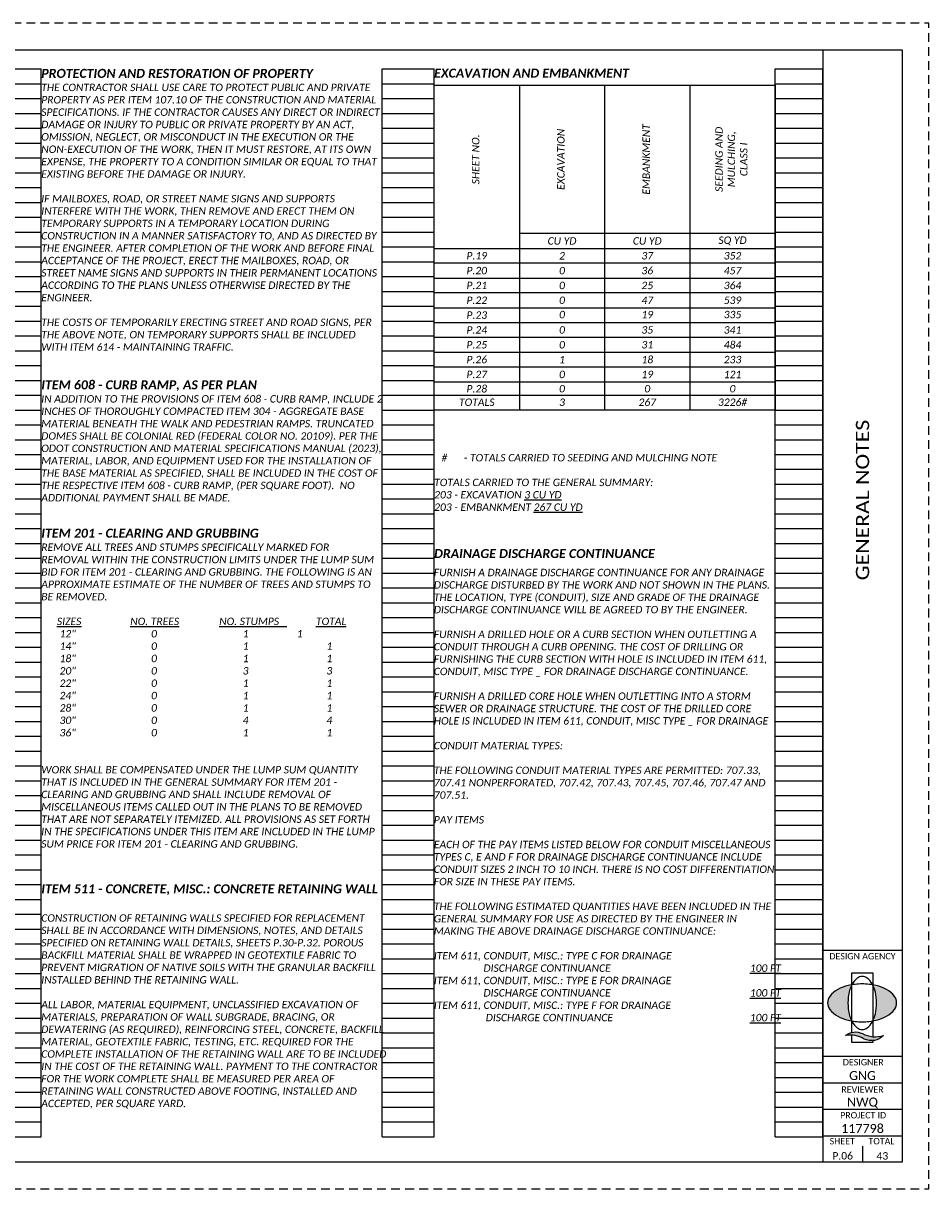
# Paper-space layout 'Layout2' of a CAD drawing. Header units: feet. Extents: x 0 to 34, y 0 to 22.
# Tile 2 of 2: x 16.9 to 34, y 0 to 22. Entities that reach past the tile are written whole.
import ezdxf
from ezdxf.enums import TextEntityAlignment as Align

# ---------------------------------------------------------------- set-up
doc = ezdxf.new("R2010")
doc.units = ezdxf.units.FT
doc.header["$MEASUREMENT"] = 0
doc.linetypes.add('OhDOT_USTN3', pattern=[0.22, 0.165, -0.055])
for name, color, linetype in [('SH_Border', 7, 'Continuous'), ('SH_Cut_Line', 7, 'OhDOT_USTN3'), ('SH_Data', 7, 'Continuous'), ('SH_Hatch', 14, 'Continuous'), ('SH_Text', 7, 'Continuous'), ('SH_TextH', 4, 'Continuous'), ('SH_TextM', 7, 'Continuous')]:
    doc.layers.add(name, color=color, linetype=linetype)
doc.styles.add('Font 70-Main Title', font='calibri.ttf', dxfattribs={"width": 1.15, "height": 0.25})
doc.styles.add('Slanted Normal (0.125) Font 31', font='calibrii.ttf', dxfattribs={"height": 0.125})
doc.styles.add('Slanted Normal (0.14) Font 31', font='calibrii.ttf', dxfattribs={"height": 0.14})
doc.styles.add('Slanted Sub-Title (0.17) Font 31', font='calibrii.ttf', dxfattribs={"height": 0.17})
doc.styles.add('Straight Minimum (0.12) Font 30', font='calibri.ttf', dxfattribs={"height": 0.12})
doc.styles.add('Straight-Normal', font='calibri.ttf', dxfattribs={"height": 0.14})
doc.styles.add('Straight-Sub Title', font='calibri.ttf', dxfattribs={"height": 0.17})

# ---------------------------------------------------------------- blocks, each defined once
blk = doc.blocks.new('4COL')
at = {"layer": 'Defpoints', "color": 3, "linetype": 'Continuous'}
for p, q in [((2, 0.98), (2, 21.14)), ((2, 21.14), (2.9, 21.14)), ((2.9, 0.98), (2.9, 21.14)), ((9.34, 0.98), (9.34, 21.14)), ((9.34, 21.14), (10.32, 21.14)), ((10.32, 0.98), (10.32, 21.14)), ((16.76, 0.98), (16.76, 21.14)), ((16.76, 21.14), (17.74, 21.14)), ((17.74, 0.98), (17.74, 21.14)), ((24.18, 0.98), (24.18, 21.14)), ((24.18, 21.14), (25.16, 21.14)), ((25.16, 0.98), (25.16, 21.14)), ((31.6, 0.98), (31.6, 21.14)), ((31.6, 21.14), (32.5, 21.14)), ((32.5, 0.98), (32.5, 21.14)), ((2, 20.86), (2.9, 20.86)), ((9.34, 20.86), (10.32, 20.86)), ((16.76, 20.86), (17.74, 20.86)), ((24.18, 20.86), (25.16, 20.86)), ((31.6, 20.86), (32.5, 20.86)), ((2, 20.58), (2.9, 20.58)), ((9.34, 20.58), (10.32, 20.58)), ((16.76, 20.58), (17.74, 20.58)), ((24.18, 20.58), (25.16, 20.58)), ((31.6, 20.58), (32.5, 20.58)), ((2, 20.3), (2.9, 20.3)), ((9.34, 20.3), (10.32, 20.3)), ((16.76, 20.3), (17.74, 20.3)), ((24.18, 20.3), (25.16, 20.3)), ((31.6, 20.3), (32.5, 20.3)), ((2, 20.02), (2.9, 20.02)), ((9.34, 20.02), (10.32, 20.02)), ((16.76, 20.02), (17.74, 20.02)), ((24.18, 20.02), (25.16, 20.02)), ((31.6, 20.02), (32.5, 20.02)), ((2, 19.74), (2.9, 19.74)), ((9.34, 19.74), (10.32, 19.74)), ((16.76, 19.74), (17.74, 19.74)), ((24.18, 19.74), (25.16, 19.74)), ((31.6, 19.74), (32.5, 19.74)), ((2, 19.46), (2.9, 19.46)), ((9.34, 19.46), (10.32, 19.46)), ((16.76, 19.46), (17.74, 19.46)), ((24.18, 19.46), (25.16, 19.46)), ((31.6, 19.46), (32.5, 19.46)), ((2, 19.18), (2.9, 19.18)), ((9.34, 19.18), (10.32, 19.18)), ((16.76, 19.18), (17.74, 19.18)), ((24.18, 19.18), (25.16, 19.18)), ((31.6, 19.18), (32.5, 19.18)), ((2, 18.9), (2.9, 18.9)), ((9.34, 18.9), (10.32, 18.9)), ((16.76, 18.9), (17.74, 18.9)), ((24.18, 18.9), (25.16, 18.9)), ((31.6, 18.9), (32.5, 18.9)), ((2, 18.62), (2.9, 18.62)), ((9.34, 18.62), (10.32, 18.62)), ((16.76, 18.62), (17.74, 18.62)), ((24.18, 18.62), (25.16, 18.62)), ((31.6, 18.62), (32.5, 18.62)), ((2, 18.34), (2.9, 18.34)), ((9.34, 18.34), (10.32, 18.34)), ((16.76, 18.34), (17.74, 18.34)), ((24.18, 18.34), (25.16, 18.34)), ((31.6, 18.34), (32.5, 18.34)), ((2, 18.06), (2.9, 18.06)), ((9.34, 18.06), (10.32, 18.06)), ((16.76, 18.06), (17.74, 18.06)), ((24.18, 18.06), (25.16, 18.06)), ((31.6, 18.06), (32.5, 18.06)), ((2, 17.78), (2.9, 17.78)), ((9.34, 17.78), (10.32, 17.78)), ((16.76, 17.78), (17.74, 17.78)), ((24.18, 17.78), (25.16, 17.78)), ((31.6, 17.78), (32.5, 17.78)), ((2, 17.5), (2.9, 17.5)), ((9.34, 17.5), (10.32, 17.5)), ((16.76, 17.5), (17.74, 17.5)), ((24.18, 17.5), (25.16, 17.5)), ((31.6, 17.5), (32.5, 17.5)), ((2, 17.22), (2.9, 17.22)), ((9.34, 17.22), (10.32, 17.22)), ((16.76, 17.22), (17.74, 17.22)), ((24.18, 17.22), (25.16, 17.22)), ((31.6, 17.22), (32.5, 17.22)), ((2, 16.94), (2.9, 16.94)), ((9.34, 16.94), (10.32, 16.94)), ((16.76, 16.94), (17.74, 16.94)), ((24.18, 16.94), (25.16, 16.94)), ((31.6, 16.94), (32.5, 16.94)), ((2, 16.66), (2.9, 16.66)), ((9.34, 16.66), (10.32, 16.66)), ((16.76, 16.66), (17.74, 16.66)), ((24.18, 16.66), (25.16, 16.66)), ((31.6, 16.66), (32.5, 16.66)), ((2, 16.38), (2.9, 16.38)), ((9.34, 16.38), (10.32, 16.38)), ((16.76, 16.38), (17.74, 16.38)), ((24.18, 16.38), (25.16, 16.38)), ((31.6, 16.38), (32.5, 16.38)), ((2, 16.1), (2.9, 16.1)), ((9.34, 16.1), (10.32, 16.1)), ((16.76, 16.1), (17.74, 16.1)), ((24.18, 16.1), (25.16, 16.1)), ((31.6, 16.1), (32.5, 16.1)), ((2, 15.82), (2.9, 15.82)), ((9.34, 15.82), (10.32, 15.82)), ((16.76, 15.82), (17.74, 15.82)), ((24.18, 15.82), (25.16, 15.82)), ((31.6, 15.82), (32.5, 15.82)), ((2, 15.54), (2.9, 15.54)), ((9.34, 15.54), (10.32, 15.54)), ((16.76, 15.54), (17.74, 15.54)), ((24.18, 15.54), (25.16, 15.54)), ((31.6, 15.54), (32.5, 15.54)), ((2, 15.26), (2.9, 15.26)), ((9.34, 15.26), (10.32, 15.26)), ((16.76, 15.26), (17.74, 15.26)), ((24.18, 15.26), (25.16, 15.26)), ((31.6, 15.26), (32.5, 15.26)), ((2, 14.98), (2.9, 14.98)), ((9.34, 14.98), (10.32, 14.98)), ((16.76, 14.98), (17.74, 14.98)), ((24.18, 14.98), (25.16, 14.98)), ((31.6, 14.98), (32.5, 14.98)), ((2, 14.7), (2.9, 14.7)), ((9.34, 14.7), (10.32, 14.7)), ((16.76, 14.7), (17.74, 14.7)), ((24.18, 14.7), (25.16, 14.7)), ((31.6, 14.7), (32.5, 14.7)), ((2, 14.42), (2.9, 14.42)), ((9.34, 14.42), (10.32, 14.42)), ((16.76, 14.42), (17.74, 14.42)), ((24.18, 14.42), (25.16, 14.42)), ((31.6, 14.42), (32.5, 14.42)), ((2, 14.14), (2.9, 14.14)), ((9.34, 14.14), (10.32, 14.14)), ((16.76, 14.14), (17.74, 14.14)), ((24.18, 14.14), (25.16, 14.14)), ((31.6, 14.14), (32.5, 14.14)), ((2, 13.86), (2.9, 13.86)), ((9.34, 13.86), (10.32, 13.86)), ((16.76, 13.86), (17.74, 13.86)), ((24.18, 13.86), (25.16, 13.86)), ((31.6, 13.86), (32.5, 13.86)), ((2, 13.58), (2.9, 13.58)), ((9.34, 13.58), (10.32, 13.58)), ((16.76, 13.58), (17.74, 13.58)), ((24.18, 13.58), (25.16, 13.58)), ((31.6, 13.58), (32.5, 13.58)), ((2, 13.3), (2.9, 13.3)), ((9.34, 13.3), (10.32, 13.3)), ((16.76, 13.3), (17.74, 13.3)), ((24.18, 13.3), (25.16, 13.3)), ((31.6, 13.3), (32.5, 13.3)), ((2, 13.02), (2.9, 13.02)), ((9.34, 13.02), (10.32, 13.02)), ((16.76, 13.02), (17.74, 13.02)), ((24.18, 13.02), (25.16, 13.02)), ((31.6, 13.02), (32.5, 13.02)), ((2, 12.74), (2.9, 12.74)), ((9.34, 12.74), (10.32, 12.74)), ((16.76, 12.74), (17.74, 12.74)), ((24.18, 12.74), (25.16, 12.74)), ((31.6, 12.74), (32.5, 12.74)), ((2, 12.46), (2.9, 12.46)), ((9.34, 12.46), (10.32, 12.46)), ((16.76, 12.46), (17.74, 12.46)), ((24.18, 12.46), (25.16, 12.46)), ((31.6, 12.46), (32.5, 12.46)), ((2, 12.18), (2.9, 12.18)), ((9.34, 12.18), (10.32, 12.18)), ((16.76, 12.18), (17.74, 12.18)), ((24.18, 12.18), (25.16, 12.18)), ((31.6, 12.18), (32.5, 12.18)), ((2, 11.9), (2.9, 11.9)), ((9.34, 11.9), (10.32, 11.9)), ((16.76, 11.9), (17.74, 11.9)), ((24.18, 11.9), (25.16, 11.9)), ((31.6, 11.9), (32.5, 11.9)), ((2, 11.62), (2.9, 11.62)), ((9.34, 11.62), (10.32, 11.62)), ((16.76, 11.62), (17.74, 11.62)), ((24.18, 11.62), (25.16, 11.62)), ((31.6, 11.62), (32.5, 11.62)), ((2, 11.34), (2.9, 11.34)), ((9.34, 11.34), (10.32, 11.34)), ((16.76, 11.34), (17.74, 11.34)), ((24.18, 11.34), (25.16, 11.34)), ((31.6, 11.34), (32.5, 11.34)), ((2, 11.06), (2.9, 11.06)), ((9.34, 11.06), (10.32, 11.06)), ((16.76, 11.06), (17.74, 11.06)), ((24.18, 11.06), (25.16, 11.06)), ((31.6, 11.06), (32.5, 11.06)), ((2, 10.78), (2.9, 10.78)), ((9.34, 10.78), (10.32, 10.78)), ((16.76, 10.78), (17.74, 10.78)), ((24.18, 10.78), (25.16, 10.78)), ((31.6, 10.78), (32.5, 10.78)), ((2, 10.5), (2.9, 10.5)), ((9.34, 10.5), (10.32, 10.5)), ((16.76, 10.5), (17.74, 10.5)), ((24.18, 10.5), (25.16, 10.5)), ((31.6, 10.5), (32.5, 10.5)), ((2, 10.22), (2.9, 10.22)), ((9.34, 10.22), (10.32, 10.22)), ((16.76, 10.22), (17.74, 10.22)), ((24.18, 10.22), (25.16, 10.22)), ((31.6, 10.22), (32.5, 10.22)), ((2, 9.94), (2.9, 9.94)), ((9.34, 9.94), (10.32, 9.94)), ((16.76, 9.94), (17.74, 9.94)), ((24.18, 9.94), (25.16, 9.94)), ((31.6, 9.94), (32.5, 9.94)), ((2, 9.66), (2.9, 9.66)), ((9.34, 9.66), (10.32, 9.66)), ((16.76, 9.66), (17.74, 9.66)), ((24.18, 9.66), (25.16, 9.66)), ((31.6, 9.66), (32.5, 9.66)), ((2, 9.38), (2.9, 9.38)), ((9.34, 9.38), (10.32, 9.38)), ((16.76, 9.38), (17.74, 9.38)), ((24.18, 9.38), (25.16, 9.38)), ((31.6, 9.38), (32.5, 9.38)), ((2, 9.1), (2.9, 9.1)), ((9.34, 9.1), (10.32, 9.1)), ((16.76, 9.1), (17.74, 9.1)), ((24.18, 9.1), (25.16, 9.1)), ((31.6, 9.1), (32.5, 9.1)), ((2, 8.82), (2.9, 8.82)), ((9.34, 8.82), (10.32, 8.82)), ((16.76, 8.82), (17.74, 8.82)), ((24.18, 8.82), (25.16, 8.82)), ((31.6, 8.82), (32.5, 8.82)), ((2, 8.54), (2.9, 8.54)), ((9.34, 8.54), (10.32, 8.54)), ((16.76, 8.54), (17.74, 8.54)), ((24.18, 8.54), (25.16, 8.54)), ((31.6, 8.54), (32.5, 8.54)), ((2, 8.26), (2.9, 8.26)), ((9.34, 8.26), (10.32, 8.26)), ((16.76, 8.26), (17.74, 8.26)), ((24.18, 8.26), (25.16, 8.26)), ((31.6, 8.26), (32.5, 8.26)), ((2, 7.98), (2.9, 7.98)), ((9.34, 7.98), (10.32, 7.98)), ((16.76, 7.98), (17.74, 7.98)), ((24.18, 7.98), (25.16, 7.98)), ((31.6, 7.98), (32.5, 7.98)), ((2, 7.7), (2.9, 7.7)), ((9.34, 7.7), (10.32, 7.7)), ((16.76, 7.7), (17.74, 7.7)), ((24.18, 7.7), (25.16, 7.7)), ((31.6, 7.7), (32.5, 7.7)), ((2, 7.42), (2.9, 7.42)), ((9.34, 7.42), (10.32, 7.42)), ((16.76, 7.42), (17.74, 7.42)), ((24.18, 7.42), (25.16, 7.42)), ((31.6, 7.42), (32.5, 7.42)), ((2, 7.14), (2.9, 7.14)), ((9.34, 7.14), (10.32, 7.14)), ((16.76, 7.14), (17.74, 7.14)), ((24.18, 7.14), (25.16, 7.14)), ((31.6, 7.14), (32.5, 7.14)), ((2, 6.86), (2.9, 6.86)), ((9.34, 6.86), (10.32, 6.86)), ((16.76, 6.86), (17.74, 6.86)), ((24.18, 6.86), (25.16, 6.86)), ((31.6, 6.86), (32.5, 6.86)), ((2, 6.58), (2.9, 6.58)), ((9.34, 6.58), (10.32, 6.58)), ((16.76, 6.58), (17.74, 6.58)), ((24.18, 6.58), (25.16, 6.58)), ((31.6, 6.58), (32.5, 6.58)), ((2, 6.3), (2.9, 6.3)), ((9.34, 6.3), (10.32, 6.3)), ((16.76, 6.3), (17.74, 6.3)), ((24.18, 6.3), (25.16, 6.3)), ((31.6, 6.3), (32.5, 6.3)), ((2, 6.02), (2.9, 6.02)), ((9.34, 6.02), (10.32, 6.02)), ((16.76, 6.02), (17.74, 6.02)), ((24.18, 6.02), (25.16, 6.02)), ((31.6, 6.02), (32.5, 6.02)), ((2, 5.74), (2.9, 5.74)), ((9.34, 5.74), (10.32, 5.74)), ((16.76, 5.74), (17.74, 5.74)), ((24.18, 5.74), (25.16, 5.74)), ((31.6, 5.74), (32.5, 5.74)), ((2, 5.46), (2.9, 5.46)), ((9.34, 5.46), (10.32, 5.46)), ((16.76, 5.46), (17.74, 5.46)), ((24.18, 5.46), (25.16, 5.46)), ((31.6, 5.46), (32.5, 5.46)), ((2, 5.18), (2.9, 5.18)), ((9.34, 5.18), (10.32, 5.18)), ((16.76, 5.18), (17.74, 5.18)), ((24.18, 5.18), (25.16, 5.18)), ((31.6, 5.18), (32.5, 5.18)), ((2, 4.9), (2.9, 4.9)), ((9.34, 4.9), (10.32, 4.9)), ((16.76, 4.9), (17.74, 4.9)), ((24.18, 4.9), (25.16, 4.9)), ((31.6, 4.9), (32.5, 4.9)), ((2, 4.62), (2.9, 4.62)), ((9.34, 4.62), (10.32, 4.62)), ((16.76, 4.62), (17.74, 4.62)), ((24.18, 4.62), (25.16, 4.62)), ((31.6, 4.62), (32.5, 4.62)), ((2, 4.34), (2.9, 4.34)), ((9.34, 4.34), (10.32, 4.34)), ((16.76, 4.34), (17.74, 4.34)), ((24.18, 4.34), (25.16, 4.34)), ((31.6, 4.34), (32.5, 4.34)), ((2, 4.06), (2.9, 4.06)), ((9.34, 4.06), (10.32, 4.06)), ((16.76, 4.06), (17.74, 4.06)), ((24.18, 4.06), (25.16, 4.06)), ((31.6, 4.06), (32.5, 4.06)), ((2, 3.78), (2.9, 3.78)), ((9.34, 3.78), (10.32, 3.78)), ((16.76, 3.78), (17.74, 3.78)), ((24.18, 3.78), (25.16, 3.78)), ((31.6, 3.78), (32.5, 3.78)), ((2, 3.5), (2.9, 3.5)), ((9.34, 3.5), (10.32, 3.5)), ((16.76, 3.5), (17.74, 3.5)), ((24.18, 3.5), (25.16, 3.5)), ((31.6, 3.5), (32.5, 3.5)), ((2, 3.22), (2.9, 3.22)), ((9.34, 3.22), (10.32, 3.22)), ((16.76, 3.22), (17.74, 3.22)), ((24.18, 3.22), (25.16, 3.22)), ((31.6, 3.22), (32.5, 3.22)), ((2, 2.94), (2.9, 2.94)), ((9.34, 2.94), (10.32, 2.94)), ((16.76, 2.94), (17.74, 2.94)), ((24.18, 2.94), (25.16, 2.94)), ((31.6, 2.94), (32.5, 2.94)), ((2, 2.66), (2.9, 2.66)), ((9.34, 2.66), (10.32, 2.66)), ((16.76, 2.66), (17.74, 2.66)), ((24.18, 2.66), (25.16, 2.66)), ((31.6, 2.66), (32.5, 2.66)), ((2, 2.38), (2.9, 2.38)), ((9.34, 2.38), (10.32, 2.38)), ((16.76, 2.38), (17.74, 2.38)), ((24.18, 2.38), (25.16, 2.38)), ((31.6, 2.38), (32.5, 2.38)), ((2, 2.1), (2.9, 2.1)), ((9.34, 2.1), (10.32, 2.1)), ((16.76, 2.1), (17.74, 2.1)), ((24.18, 2.1), (25.16, 2.1)), ((31.6, 2.1), (32.5, 2.1)), ((2, 1.82), (2.9, 1.82)), ((9.34, 1.82), (10.32, 1.82)), ((16.76, 1.82), (17.74, 1.82)), ((24.18, 1.82), (25.16, 1.82)), ((31.6, 1.82), (32.5, 1.82)), ((2, 1.54), (2.9, 1.54)), ((9.34, 1.54), (10.32, 1.54)), ((16.76, 1.54), (17.74, 1.54)), ((24.18, 1.54), (25.16, 1.54)), ((31.6, 1.54), (32.5, 1.54)), ((2, 1.26), (2.9, 1.26)), ((9.34, 1.26), (10.32, 1.26)), ((16.76, 1.26), (17.74, 1.26)), ((24.18, 1.26), (25.16, 1.26)), ((31.6, 1.26), (32.5, 1.26)), ((2, 0.98), (2.9, 0.98)), ((9.34, 0.98), (10.32, 0.98)), ((16.76, 0.98), (17.74, 0.98)), ((24.18, 0.98), (25.16, 0.98)), ((31.6, 0.98), (32.5, 0.98))]:
    blk.add_line(p, q, dxfattribs=at)
blk = doc.blocks.new('A$C1697e795')
at = {"layer": 'SH_Hatch'}
for points in [[(-0.1098, 0.0898, -0.0615), (-0.0881, 0.1507), (-0.0881, 0.1523, 0.014092), (-0.1171, 0.1465, 0.069705), (-0.2053, 0.1131, 0.105975), (-0.2716, 0.0557, 0.163104), (-0.29, 0.0008, 0.163049), (-0.2716, -0.0541, 0.105975), (-0.2053, -0.1115, 0.069705), (-0.1171, -0.145, 0.014089), (-0.0881, -0.1507, -0.061487), (-0.1098, -0.0898, -0.054987), (-0.1197, 0, -0.054987)], [(0.1108, 0.0898, 0.0615), (0.0891, 0.1507), (0.0891, 0.1523, -0.014092), (0.1182, 0.1465, -0.069705), (0.2063, 0.1131, -0.105975), (0.2727, 0.0557, -0.163104), (0.2911, 0.0008, -0.163049), (0.2727, -0.0541, -0.105975), (0.2063, -0.1115, -0.069705), (0.1182, -0.145, -0.014089), (0.0891, -0.1507, 0.061487), (0.1108, -0.0898, 0.054987), (0.1207, 0, 0.054987)], [(0.0015, -0.2566, 0.297692), (-0.1396, -0.2731, -0.180432), (0.0164, -0.3024, 0.32264), (0.179, -0.273, -0.20237)]]:
    blk.add_hatch(color=256, dxfattribs=at).paths.add_polyline_path(points)
at = {"layer": 'SH_TextM'}
for points in [[(0.1106, -0.0898, 0.054987), (0.1206, 0, 0.054987), (0.1106, 0.0898, 0.0688), (0.0854, 0.1575, 0.105699), (0.0418, 0.2087, 0.165247), (0.0004, 0.2228, 0.165247), (-0.0409, 0.2087, 0.105699), (-0.0845, 0.1575, 0.0688), (-0.1098, 0.0898, 0.054987), (-0.1197, 0, 0.054987), (-0.1098, -0.0898, 0.0688), (-0.0845, -0.1575, 0.105699), (-0.0409, -0.2087, 0.165247), (0.0004, -0.2228, 0.165247), (0.0418, -0.2087, 0.105699), (0.0854, -0.1575, 0.0688)], [(-0.2053, -0.1115, 0.069705), (-0.1171, -0.145, 0.055931), (-0.0006, -0.158, 0.055931), (0.1159, -0.145, 0.069705), (0.2041, -0.1115, 0.105975), (0.2705, -0.0541, 0.163076), (0.2889, 0.0008, 0.163076), (0.2705, 0.0557, 0.105975), (0.2041, 0.1131, 0.069705), (0.1159, 0.1465, 0.055931), (-0.0006, 0.1596, 0.055931), (-0.1171, 0.1465, 0.069705), (-0.2053, 0.1131, 0.105975), (-0.2716, 0.0557, 0.163076), (-0.29, 0.0008, 0.163076), (-0.2716, -0.0541, 0.105975)], [(0.0164, -0.3024, 0.180432), (-0.1396, -0.2731, -0.297692), (0.0015, -0.2566, 0.20237), (0.179, -0.273, -0.32264)]]:
    blk.add_lwpolyline(points, format="xyb", close=True, dxfattribs=at)
for points in [[(-0.0881, -0.2469), (-0.0881, 0.2529), (0.0891, 0.2529), (0.0891, -0.2828)], [(0.0891, -0.3157), (0.0891, -0.332), (-0.0881, -0.332), (-0.0881, -0.2701)]]:
    blk.add_lwpolyline(points, dxfattribs=at)

psp = doc.layouts.new('Layout2')

# ---------------------------------------------------------------- linework, layer by layer
at = {"layer": 'SH_Border', "linetype": 'Continuous', "flags": 128}
psp.add_lwpolyline([(0.5, 21.5), (33.5, 21.5), (33.5, 0.5), (0.5, 0.5), (0.5, 21.5)], close=True, dxfattribs=at)
for points in [[(32, 21.5), (32, 0.5)], [(32, 4.5), (33.5, 4.5)], [(32, 2.5), (33.5, 2.5)], [(32, 2), (33.5, 2)], [(32, 1.5), (33.5, 1.5)], [(32, 1), (33.5, 1)]]:
    psp.add_lwpolyline(points, dxfattribs=at)
at = {"layer": 'SH_Border'}
psp.add_lwpolyline([(24.66, 20.83), (31.1, 20.83), (31.1, 14.7), (24.66, 14.7)], close=True, dxfattribs=at)
for points in [[(24.66, 20.83), (31.1, 20.83)], [(31.1, 14.7), (24.66, 14.7)], [(32.75, 0.8), (32.75, 0.5)]]:
    psp.add_lwpolyline(points, dxfattribs=at)
at = {"layer": 'SH_Cut_Line', "color": 7, "linetype": 'OhDOT_USTN3', "flags": 128}
psp.add_lwpolyline([(0, 0), (34, 0), (34, 22), (0, 22), (0, 0)], close=True, dxfattribs=at)
at = {"layer": 'SH_Data'}
for points in [[(26.27, 20.83), (26.27, 14.7)], [(27.88, 20.83), (27.88, 14.7)], [(29.49, 20.83), (29.49, 14.7)], [(31.1, 18.031), (26.27, 18.031)], [(24.66, 17.751), (31.1, 17.751)], [(31.1, 17.471), (24.66, 17.471)], [(24.66, 17.191), (31.1, 17.191)], [(31.1, 16.911), (24.66, 16.911)], [(24.66, 16.631), (31.1, 16.631)], [(24.66, 16.351), (31.1, 16.351)], [(31.1, 16.071), (24.66, 16.071)], [(24.66, 15.791), (31.1, 15.791)], [(31.1, 15.511), (24.66, 15.511)], [(24.66, 15.231), (31.1, 15.231)], [(24.66, 14.98), (31.1, 14.98)]]:
    psp.add_lwpolyline(points, dxfattribs=at)

# ---------------------------------------------------------------- block references
at = {"layer": 'SH_Border', "xscale": 2.25, "yscale": 2.25, "zscale": 2.25}
psp.add_blockref('A$C1697e795', (32.744, 3.506), dxfattribs=at)
at = {"layer": 'SH_Text'}
psp.add_blockref('4COL', (-0.5, 0), dxfattribs=at)

# ---------------------------------------------------------------- texts
at = {"layer": 'SH_Border', "char_height": 0.17, "attachment_point": 1, "style": 'Slanted Sub-Title (0.17) Font 31'}
for s, insert, width in [('{\\fCalibri|b1|i1|c0|p34;\\C4;PROTECTION AND RESTORATION OF PROPERTY}', (17.24, 21.14), 6.44), ('{\\fCalibri|b1|i1|c0|p34;\\C4;ITEM 608 - CURB RAMP, AS PER PLAN}', (17.24, 15.26), 6.44), ('{\\fCalibri|b1|i1|c0|p34;\\C4;ITEM 201 - CLEARING AND GRUBBING}', (17.24, 12.46), 6.74646), ('{\\fCalibri|b1|i1|c0|p34;\\C4;DRAINAGE DISCHARGE CONTINUANCE}', (24.66, 12.075), 6.44)]:
    psp.add_mtext(s, dxfattribs=dict(at, insert=insert, width=width))
at = {"layer": 'SH_Data', "style": 'Font 70-Main Title', "width": 1.15}
psp.add_text('GENERAL NOTES', height=0.25, rotation=90, dxfattribs=at).set_placement((32.75, 13), align=Align.MIDDLE_CENTER)
at = {"layer": 'SH_Data', "style": 'Straight-Sub Title'}
for s, p in [('GNG', (32.75, 2)), ('NWQ', (32.75, 1.5)), ('117798', (32.75, 1))]:
    psp.add_text(s, height=0.17, dxfattribs=at).set_placement(p, align=Align.BOTTOM_CENTER)
at = {"layer": 'SH_Data', "style": 'Straight-Normal'}
for s, p in [('P.06', (32.375, 0.551)), ('43', (33.125, 0.549))]:
    psp.add_text(s, height=0.14, dxfattribs=at).set_placement(p, align=Align.CENTER)
at = {"layer": 'SH_Data', "char_height": 0.12, "style": 'Straight Minimum (0.12) Font 30'}
for s, insert, width, attachment_point in [('DESIGN AGENCY', (32.124, 4.448), 1.94049, 1), ('DESIGNER', (32.378, 2.448), 1.0279, 1), ('REVIEWER', (32.75, 1.931), 1.0279, 2), ('PROJECT ID', (32.328, 1.447), 1.27835, 1), ('SHEET', (32.129, 0.957), 1.0279, 1), ('TOTAL', (32.862, 0.957), 1.0279, 1)]:
    psp.add_mtext(s, dxfattribs=dict(at, insert=insert, width=width, attachment_point=attachment_point))
at = {"layer": 'SH_Text', "char_height": 0.14, "attachment_point": 1, "style": 'Slanted Normal (0.14) Font 31'}
for s, insert, width in [('THE CONTRACTOR SHALL USE CARE TO PROTECT PUBLIC AND PRIVATE PROPERTY AS PER ITEM 107.10 OF THE CONSTRUCTION AND MATERIAL SPECIFICATIONS. IF THE CONTRACTOR CAUSES ANY DIRECT OR INDIRECT DAMAGE OR INJURY TO PUBLIC OR PRIVATE PROPERTY BY AN ACT, OMISSION, NEGLECT, OR MISCONDUCT IN THE EXECUTION OR THE NON-EXECUTION OF THE WORK, THEN IT MUST RESTORE, AT ITS OWN EXPENSE, THE PROPERTY TO A CONDITION SIMILAR OR EQUAL TO THAT EXISTING BEFORE THE DAMAGE OR INJURY.\\P\\PIF MAILBOXES, ROAD, OR STREET NAME SIGNS AND SUPPORTS INTERFERE WITH THE WORK, THEN REMOVE AND ERECT THEM ON TEMPORARY SUPPORTS IN A TEMPORARY LOCATION DURING CONSTRUCTION IN A MANNER SATISFACTORY TO, AND AS DIRECTED BY THE ENGINEER. AFTER COMPLETION OF THE WORK AND BEFORE FINAL ACCEPTANCE OF THE PROJECT, ERECT THE MAILBOXES, ROAD, OR STREET NAME SIGNS AND SUPPORTS IN THEIR PERMANENT LOCATIONS ACCORDING TO THE PLANS UNLESS OTHERWISE DIRECTED BY THE ENGINEER. \\P\\PTHE COSTS OF TEMPORARILY ERECTING STREET AND ROAD SIGNS, PER THE ABOVE NOTE, ON TEMPORARY SUPPORTS SHALL BE INCLUDED WITH ITEM 614 - MAINTAINING TRAFFIC.', (17.24, 20.86), 6.4535), ('IN ADDITION TO THE PROVISIONS OF ITEM 608 - CURB RAMP, INCLUDE 2 INCHES OF THOROUGHLY COMPACTED ITEM 304 - AGGREGATE BASE MATERIAL BENEATH THE WALK AND PEDESTRIAN RAMPS. TRUNCATED DOMES SHALL BE COLONIAL RED (FEDERAL COLOR NO. 20109). PER THE ODOT CONSTRUCTION AND MATERIAL SPECIFICATIONS MANUAL (2023), MATERIAL, LABOR, AND EQUIPMENT USED FOR THE INSTALLATION OF THE BASE MATERIAL AS SPECIFIED, SHALL BE INCLUDED IN THE COST OF THE RESPECTIVE ITEM 608 - CURB RAMP, (PER SQUARE FOOT).  NO ADDITIONAL PAYMENT SHALL BE MADE.', (17.24, 14.98), 6.44), ('\\pxi-3,l4,t4;#^I- TOTALS CARRIED TO SEEDING AND MULCHING NOTE\\P\\pi0,l0,tz;\\PTOTALS CARRIED TO THE GENERAL SUMMARY:\\P203 - EXCAVATION {\\L3 CU YD\\P}203 - EMBANKMENT {\\L267 CU YD}', (24.66, 13.87), 6.53745), ('REMOVE ALL TREES AND STUMPS SPECIFICALLY MARKED FOR REMOVAL WITHIN THE CONSTRUCTION LIMITS UNDER THE LUMP SUM BID FOR ITEM 201 - CLEARING AND GRUBBING. THE FOLLOWING IS AN APPROXIMATE ESTIMATE OF THE NUMBER OF TREES AND STUMPS TO BE REMOVED.\\P\\P\\pxt10;      {\\LSIZES}^I^I{\\LNO. TREES}^I^I{\\LNO. STUMPS}^I   {\\LTOTAL}\\P       12"^I^I        0^I^I^I         1^I^I       1\\P       14"^I^I        0^I^I^I         1 ^I^I       1\\P       18"^I^I        0^I^I^I         1 ^I^I       1\\P       20"^I^I        0^I^I^I         3 ^I^I       3\\P       22"^I^I        0^I^I^I         1 ^I^I       1\\P       24"^I^I        0^I^I^I         1 ^I^I       1\\P       28"^I^I        0^I^I^I         1 ^I^I       1\\P       30"^I^I        0^I^I^I         4 ^I^I       4\\P       36"^I^I        0^I^I^I         1 ^I^I       1\\P\\pt0;\\P\\P\\ptz;WORK SHALL BE COMPENSATED UNDER THE LUMP SUM QUANTITY THAT IS INCLUDED IN THE GENERAL SUMMARY FOR ITEM 201 - CLEARING AND GRUBBING AND SHALL INCLUDE REMOVAL OF MISCELLANEOUS ITEMS CALLED OUT IN THE PLANS TO BE REMOVED THAT ARE NOT SEPARATELY ITEMIZED. ALL PROVISIONS AS SET FORTH IN THE SPECIFICATIONS UNDER THIS ITEM ARE INCLUDED IN THE LUMP SUM PRICE FOR ITEM 201 - CLEARING AND GRUBBING.', (17.24, 12.18), 6.34027), ('\\pxtr45;FURNISH A DRAINAGE DISCHARGE CONTINUANCE FOR ANY DRAINAGE DISCHARGE DISTURBED BY THE WORK AND NOT SHOWN IN THE PLANS. THE LOCATION, TYPE (CONDUIT), SIZE AND GRADE OF THE DRAINAGE DISCHARGE CONTINUANCE WILL BE AGREED TO BY THE ENGINEER.\\P\\PFURNISH A DRILLED HOLE OR A CURB SECTION WHEN OUTLETTING A CONDUIT THROUGH A CURB OPENING. THE COST OF DRILLING OR FURNISHING THE CURB SECTION WITH HOLE IS INCLUDED IN ITEM 611, CONDUIT, MISC TYPE _ FOR DRAINAGE DISCHARGE CONTINUANCE.\\P\\PFURNISH A DRILLED CORE HOLE WHEN OUTLETTING INTO A STORM SEWER OR DRAINAGE STRUCTURE. THE COST OF THE DRILLED CORE HOLE IS INCLUDED IN ITEM 611, CONDUIT, MISC TYPE _ FOR DRAINAGE \\P\\PCONDUIT MATERIAL TYPES:\\P\\PTHE FOLLOWING CONDUIT MATERIAL TYPES ARE PERMITTED: 707.33, 707.41 NONPERFORATED, 707.42, 707.43, 707.45, 707.46, 707.47 AND 707.51.\\P\\PPAY ITEMS\\P\\PEACH OF THE PAY ITEMS LISTED BELOW FOR CONDUIT MISCELLANEOUS TYPES C, E AND F FOR DRAINAGE DISCHARGE CONTINUANCE INCLUDE CONDUIT SIZES 2 INCH TO 10 INCH. THERE IS NO COST DIFFERENTIATION FOR SIZE IN THESE PAY ITEMS.\\P\\PTHE FOLLOWING ESTIMATED QUANTITIES HAVE BEEN INCLUDED IN THE GENERAL SUMMARY FOR USE AS DIRECTED BY THE ENGINEER IN MAKING THE ABOVE DRAINAGE DISCHARGE CONTINUANCE:\\P\\PITEM 611, CONDUIT, MISC.: TYPE C FOR DRAINAGE^I\\P                   DISCHARGE CONTINUANCE^I{\\L100 FT\\P}ITEM 611, CONDUIT, MISC.: TYPE E FOR DRAINAGE\\P                   DISCHARGE CONTINUANCE^I{\\L100 FT}\\P\\pt7,r45;ITEM 611, CONDUIT, MISC.: TYPE F FOR DRAINAGE \\P^IDISCHARGE CONTINUANCE^I{\\L100 FT}', (24.654, 11.702), 6.44), ('CONSTRUCTION OF RETAINING WALLS SPECIFIED FOR REPLACEMENT SHALL BE IN ACCORDANCE WITH DIMENSIONS, NOTES, AND DETAILS SPECIFIED ON RETAINING WALL DETAILS, SHEETS P.30-P.32. POROUS BACKFILL MATERIAL SHALL BE WRAPPED IN GEOTEXTILE FABRIC TO PREVENT MIGRATION OF NATIVE SOILS WITH THE GRANULAR BACKFILL INSTALLED BEHIND THE RETAINING WALL.\\P\\PALL LABOR, MATERIAL EQUIPMENT, UNCLASSIFIED EXCAVATION OF MATERIALS, PREPARATION OF WALL SUBGRADE, BRACING, OR DEWATERING (AS REQUIRED), REINFORCING STEEL, CONCRETE, BACKFILL MATERIAL, GEOTEXTILE FABRIC, TESTING, ETC. REQUIRED FOR THE COMPLETE INSTALLATION OF THE RETAINING WALL ARE TO BE INCLUDED IN THE COST OF THE RETAINING WALL. PAYMENT TO THE CONTRACTOR FOR THE WORK COMPLETE SHALL BE MEASURED PER AREA OF RETAINING WALL CONSTRUCTED ABOVE FOOTING, INSTALLED AND ACCEPTED, PER SQUARE YARD.', (17.24, 5.18), 6.53745)]:
    psp.add_mtext(s, dxfattribs=dict(at, insert=insert, width=width))
at = {"layer": 'SH_TextH', "char_height": 0.17, "width": 6.43343, "attachment_point": 1, "style": 'Slanted Sub-Title (0.17) Font 31'}
for s, insert in [('{\\fCalibri|b1|i1|c0|p34;\\C4;EXCAVATION AND EMBANKMENT}', (24.66, 21.145)), ('{\\fCalibri|b1|i1|c0|p34;\\C4;ITEM 511 - CONCRETE, MISC.: CONCRETE RETAINING WALL}', (17.24, 5.746))]:
    psp.add_mtext(s, dxfattribs=dict(at, insert=insert))
at = {"layer": 'SH_TextM', "char_height": 0.14, "width": 1.61, "attachment_point": 5, "rotation": 90, "style": 'Slanted Normal (0.125) Font 31'}
for s, insert in [('{\\fCalibri|b0|i1|c0|p34;EMBANKMENT}', (28.664, 19.431)), ('{\\fCalibri|b0|i1|c0|p34;SEEDING AND MULCHING, CLASS I}', (30.274, 19.432)), ('{\\fCalibri|b0|i1|c0|p34;SHEET NO.}', (25.444, 19.431)), ('{\\fCalibri|b0|i1|c0|p34;EXCAVATION}', (27.054, 19.431))]:
    psp.add_mtext(s, dxfattribs=dict(at, insert=insert))
at = {"layer": 'SH_TextM', "char_height": 0.14, "width": 1.61, "attachment_point": 5, "style": 'Slanted Normal (0.125) Font 31'}
for s, insert in [('{\\fCalibri|b0|i1|c0|p34;CU YD}', (27.075, 17.891)), ('{\\fCalibri|b0|i1|c0|p34;CU YD}', (28.685, 17.891)), ('{\\fCalibri|b0|i1|c0|p34;SQ YD}', (30.295, 17.891)), ('P.19', (25.465, 17.611)), ('2', (27.075, 17.611)), ('37', (28.685, 17.611)), ('352', (30.295, 17.611)), ('P.20', (25.465, 17.331)), ('0', (27.075, 17.331)), ('36', (28.685, 17.331)), ('457', (30.295, 17.331)), ('P.21', (25.465, 17.051)), ('{\\fCalibri|b0|i1|c0|p34;0}', (27.075, 17.051)), ('25', (28.685, 17.051)), ('364', (30.295, 17.051)), ('P.22', (25.465, 16.771)), ('{\\fCalibri|b0|i1|c0|p34;0}', (27.075, 16.771)), ('47', (28.685, 16.771)), ('539', (30.295, 16.771)), ('P.23', (25.465, 16.491)), ('{\\fCalibri|b0|i1|c0|p34;0}', (27.075, 16.501)), ('19', (28.685, 16.501)), ('335', (30.295, 16.501)), ('P.24', (25.465, 16.211)), ('0', (27.075, 16.211)), ('35', (28.685, 16.211)), ('341', (30.295, 16.211)), ('P.25', (25.465, 15.931)), ('0', (27.075, 15.931)), ('31', (28.685, 15.931)), ('484', (30.295, 15.931)), ('P.26', (25.465, 15.651)), ('1', (27.075, 15.651)), ('18', (28.685, 15.651)), ('233', (30.295, 15.651)), ('P.27', (25.465, 15.371)), ('0', (27.075, 15.371)), ('19', (28.685, 15.371)), ('121', (30.295, 15.371)), ('P.28', (25.465, 15.1)), ('0', (28.685, 15.102)), ('0', (30.295, 15.102)), ('{\\fCalibri|b0|i1|c0|p34;0}', (27.075, 15.102)), ('{\\fCalibri|b0|i1|c0|p34;TOTALS}', (25.465, 14.846)), ('3', (27.075, 14.846)), ('267', (28.685, 14.846)), ('3226#', (30.295, 14.846))]:
    psp.add_mtext(s, dxfattribs=dict(at, insert=insert))

doc.saveas('drawing.dxf')
